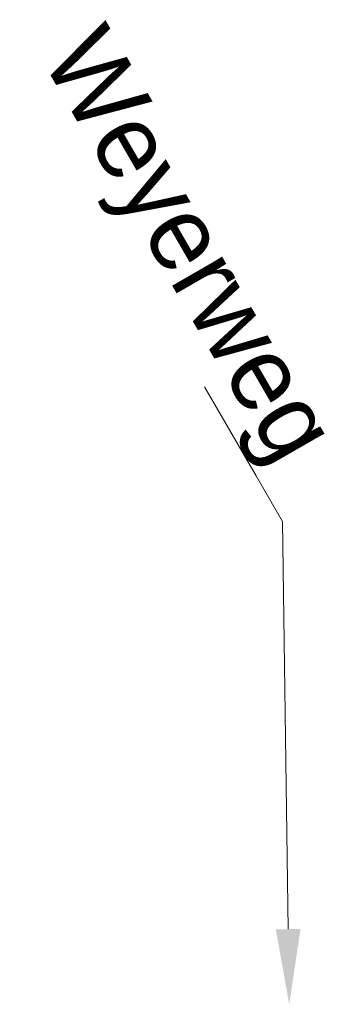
# Model space of a CAD drawing. Header units: metres. Extents: x 0 to 178216, y 0 to 407261.
# Tile 3 of 126: x 178029 to 178050, y 384925 to 384991. Entities that reach past the tile are written whole.
import ezdxf
from ezdxf import colors
from ezdxf.entities.mleader import LeaderData, LeaderLine
from ezdxf.math import Vec2, Vec3

# ---------------------------------------------------------------- set-up
doc = ezdxf.new("R2010")
doc.units = ezdxf.units.M
doc.layers.add('X-WE-VH-T25', color=7, linetype='Continuous', lineweight=18)
doc.styles.add('NLCS-ISO-M1000-T25', font='LT.TTF', dxfattribs={"height": 2.5})

msp = doc.modelspace()

# ---------------------------------------------------------------- leaders
at = {"layer": 'X-WE-VH-T25', "color": 152}
ml = msp.add_multileader_mtext('Standard', dxfattribs=at)
ml.set_content('{\\C152;Weyerweg}', color=7, style='NLCS-ISO-M1000-T25')
ml.set_leader_properties(color=152, lineweight=-1)
ml.build(insert=Vec2(0, 0))
ml.multileader.update_dxf_attribs({"text_left_attachment_type": 5, "text_right_attachment_type": 5, "dogleg_length": 3.5, "arrow_head_size": 5})
ctx = ml.context
ctx.base_point, ctx.char_height, ctx.arrow_head_size, ctx.landing_gap_size, ctx.plane_origin, ctx.plane_x_axis, ctx.plane_y_axis = Vec3(178028.4781, 384989.2508), 5, 5, 1.8, Vec3(177900.738, 384996.1842), Vec3(0.5, -0.8660254), Vec3(0.8660254, 0.5)
ctx.left_attachment, ctx.right_attachment = 5, 5
notes = []
notes.append((ctx, [(1, (1, 1, 0), (178046.7781, 384957.5543), (-0.5, 0.8660254), 3.5, [(0, [(178047.232, 384925.4107)], 0, [])])]))
ctx.mtext.insert, ctx.mtext.text_direction, ctx.mtext.rotation, ctx.mtext.width, ctx.mtext.flow_direction = Vec3(178035.0073, 384990.942), Vec3(0.5, -0.8660254), 5.2359878, 5, 5
for ctx, leaders in notes:
    for number, flags, end, landing, length, lines in leaders:
        leader = LeaderData()
        leader.index, (leader.has_last_leader_line, leader.has_dogleg_vector, leader.attachment_direction) = number, flags
        leader.last_leader_point, leader.dogleg_vector, leader.dogleg_length = Vec3(end), Vec3(landing), length
        for number, points, colour, breaks in lines:
            line = LeaderLine()
            line.index, line.vertices, line.color, line.breaks = number, Vec3.list(points), colors.encode_raw_color(colour), breaks
            leader.lines.append(line)
        ctx.leaders.append(leader)

doc.saveas('drawing.dxf')
